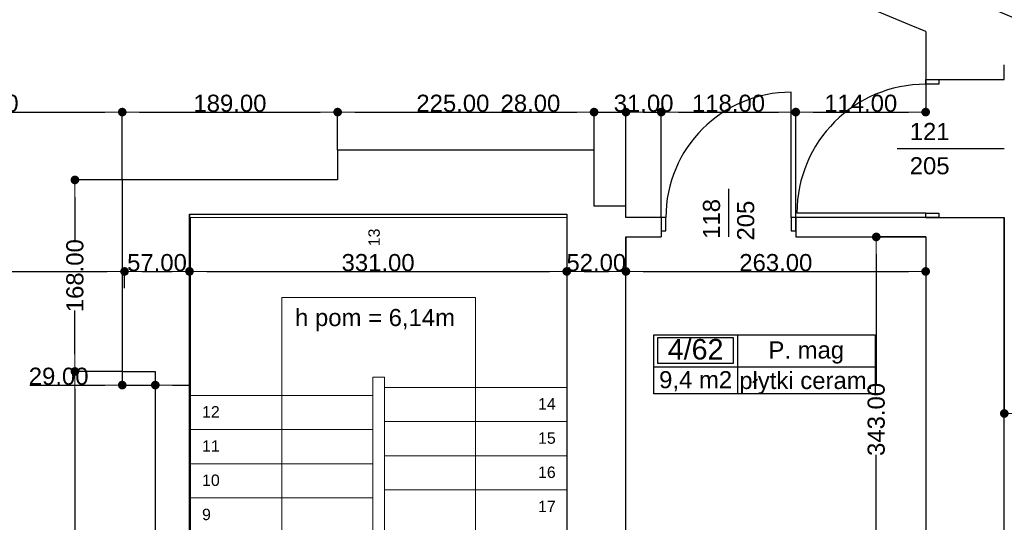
# Model space of a CAD drawing. Header units: millimetres. Extents: x -175445 to -20415, y -559200 to 231527.
# Tile 126 of 256: x -94558 to -85918, y -166574 to -162165. Entities that reach past the tile are written whole.
import ezdxf
from ezdxf.enums import TextEntityAlignment as Align

# ---------------------------------------------------------------- set-up
doc = ezdxf.new("R2010")
doc.units = ezdxf.units.MM
doc.header["$MEASUREMENT"] = 0
for name, color, linetype in [('Drzwi', 7, 'Continuous'), ('Obiekt', 7, 'Continuous'), ('Strefa', 7, 'Continuous'), ('Słup', 7, 'Continuous'), ('Tekst', 7, 'Continuous'), ('Wymiary', 63, 'Continuous'), ('Ściana', 7, 'Continuous')]:
    doc.layers.add(name, color=color, linetype=linetype)
doc.styles.add('Arial', font='txt')
doc.styles.add('Times new roman', font='txt')
doc.dimstyles.new('GENERATED_STYLE__1', dxfattribs={"dimtxt": 150, "dimasz": 152, "dimexe": 0.18, "dimexo": 0, "dimgap": 0.09, "dimtad": 1, "dimtih": 1, "dimtoh": 1, "dimlfac": 0.1, "dimzin": 0, "dimdsep": 46, "dimtxsty": 'Arial', "dimblk": 'ARROWHEAD_11', "dimblk1": 'ARROWHEAD_11', "dimblk2": 'ARROWHEAD_11', "dimcen": 0.09, "dimclrd": 114, "dimclre": 114, "dimclrt": 114, "dimazin": 0, "dimtfac": 1, "dimtdec": 4, "dimtmove": 0, "dimatfit": 3, "dimfxl": 1, "dimtolj": 1, "dimtzin": 0, "dimarcsym": 0})
doc.dimstyles.new('GENERATED_STYLE__2', dxfattribs={"dimtxt": 150, "dimasz": 152, "dimexe": 0.18, "dimexo": 0, "dimgap": 0.09, "dimtad": 1, "dimlfac": 0.1, "dimzin": 0, "dimdsep": 46, "dimtxsty": 'Arial', "dimblk": 'ARROWHEAD_11', "dimblk1": 'ARROWHEAD_11', "dimblk2": 'ARROWHEAD_11', "dimcen": 0.09, "dimclrd": 114, "dimclre": 114, "dimclrt": 114, "dimazin": 0, "dimtfac": 1, "dimtdec": 4, "dimtmove": 0, "dimatfit": 3, "dimfxl": 1, "dimtolj": 1, "dimtzin": 0, "dimarcsym": 0})

# ---------------------------------------------------------------- blocks, each defined once
blk = doc.blocks.new('P. biur._4_62_62', base_point=(-88259.8, 30159))
at = {"layer": 'Strefa'}
for p, q in [((-88993.8, 30441.9), (-87051.6, 30441.9)), ((-88993.8, 29923.3), (-88993.8, 30441.9)), ((-88957.1, 30416), (-88296.5, 30416)), ((-88957.1, 30189.7), (-88957.1, 30416)), ((-88296.5, 30416), (-88296.5, 30189.7)), ((-88259.8, 30441.9), (-88259.8, 29923.3)), ((-87051.6, 30441.9), (-87051.6, 29923.3)), ((-88993.8, 30159), (-87051.6, 30159)), ((-88296.5, 30189.7), (-88957.1, 30189.7)), ((-87051.6, 29923.3), (-88993.8, 29923.3))]:
    blk.add_line(p, q, dxfattribs=at)
at = {"layer": 'Strefa', "style": 'Arial'}
for tag, height, p in [('ROOM_NUMBER', 180, (-88626.8, 30314)), ('ROOM_NAME', 150, (-87655.7, 30307.9)), ('ROOM_CALC_AREA', 150, (-88626.8, 30047)), ('floor_f', 150, (-87655.7, 30039.9))]:
    blk.add_attdef(tag, text='', height=height, dxfattribs=at).set_placement(p, align=Align.MIDDLE_CENTER)
blk = doc.blocks.new('ARROWHEAD_11')
at = {"color": 0, "linetype": 'Continuous', "lineweight": 0}
blk.add_line((0, 0), (-1, 0), dxfattribs=at)
at = {"color": 0, "linetype": 'Continuous', "lineweight": 0, "const_width": 0.25, "flags": 128}
blk.add_lwpolyline([(-0.125, 0, 1), (0.125, 0, 1)], format="xyb", close=True, dxfattribs=at)
blk = doc.blocks.new('*D1230')
at = {"layer": 'Defpoints', "color": 0}
for p in [(-96118, -162285.6), (-93658, -162975.4), (-93658, -163570.6)]:
    blk.add_point(p, dxfattribs=at)
at = {"layer": 'Wymiary', "color": 114, "lineweight": -2}
for p, q in [((-96118, -162285.6), (-96118, -162975.6)), ((-95966, -162975.4), (-93810, -162975.4)), ((-93658, -163570.6), (-93658, -162975.2))]:
    blk.add_line(p, q, dxfattribs=at)
at = {"layer": 'Wymiary', "color": 114, "lineweight": -2, "xscale": 152, "yscale": 152, "zscale": 152, "rotation": 180}
blk.add_blockref('ARROWHEAD_11', (-96118, -162975.4), dxfattribs=at)
at = {"layer": 'Wymiary', "color": 114, "lineweight": -2, "xscale": 152, "yscale": 152, "zscale": 152}
blk.add_blockref('ARROWHEAD_11', (-93658, -162975.4), dxfattribs=at)
at = {"layer": 'Wymiary', "color": 114, "lineweight": 13, "insert": (-94888, -162898.7), "char_height": 150, "attachment_point": 5, "style": 'Arial'}
blk.add_mtext('\\A1;246.00', dxfattribs=at)
blk = doc.blocks.new('*D1231')
at = {"layer": 'Defpoints', "color": 0}
for p in [(-91768, -162975.4), (-91768, -163310.6), (-93658, -163570.6)]:
    blk.add_point(p, dxfattribs=at)
at = {"layer": 'Wymiary', "color": 114, "lineweight": -2}
for p, q in [((-93658, -163570.6), (-93658, -162975.2)), ((-93506, -162975.4), (-91920, -162975.4)), ((-91768, -163310.6), (-91768, -162975.2))]:
    blk.add_line(p, q, dxfattribs=at)
at = {"layer": 'Wymiary', "color": 114, "lineweight": -2, "xscale": 152, "yscale": 152, "zscale": 152, "rotation": 180}
blk.add_blockref('ARROWHEAD_11', (-93658, -162975.4), dxfattribs=at)
at = {"layer": 'Wymiary', "color": 114, "lineweight": -2, "xscale": 152, "yscale": 152, "zscale": 152}
blk.add_blockref('ARROWHEAD_11', (-91768, -162975.4), dxfattribs=at)
at = {"layer": 'Wymiary', "color": 114, "lineweight": 13, "insert": (-92713, -162898.7), "char_height": 150, "attachment_point": 5, "style": 'Arial'}
blk.add_mtext('\\A1;189.00', dxfattribs=at)
blk = doc.blocks.new('*D1232')
at = {"layer": 'Defpoints', "color": 0}
for p in [(-89518, -162975.4), (-91768, -163310.6), (-89518, -163310.6)]:
    blk.add_point(p, dxfattribs=at)
at = {"layer": 'Wymiary', "color": 114, "lineweight": -2}
for p, q in [((-91768, -163310.6), (-91768, -162975.2)), ((-91616, -162975.4), (-89670, -162975.4)), ((-89518, -163310.6), (-89518, -162975.2))]:
    blk.add_line(p, q, dxfattribs=at)
at = {"layer": 'Wymiary', "color": 114, "lineweight": -2, "xscale": 152, "yscale": 152, "zscale": 152, "rotation": 180}
blk.add_blockref('ARROWHEAD_11', (-91768, -162975.4), dxfattribs=at)
at = {"layer": 'Wymiary', "color": 114, "lineweight": -2, "xscale": 152, "yscale": 152, "zscale": 152}
blk.add_blockref('ARROWHEAD_11', (-89518, -162975.4), dxfattribs=at)
at = {"layer": 'Wymiary', "color": 114, "lineweight": 13, "insert": (-90756.8, -162898.7), "char_height": 150, "attachment_point": 5, "style": 'Arial'}
blk.add_mtext('\\A1;225.00', dxfattribs=at)
blk = doc.blocks.new('*D1233')
at = {"layer": 'Defpoints', "color": 0}
for p in [(-89238, -162975.4), (-89518, -163310.6), (-89238, -163800.6)]:
    blk.add_point(p, dxfattribs=at)
at = {"layer": 'Wymiary', "color": 114, "lineweight": -2}
for p, q in [((-90330.3, -162975.4), (-89822, -162975.4)), ((-89822, -162975.4), (-89670, -162975.4)), ((-89518, -163310.6), (-89518, -162975.2)), ((-89518, -162975.4), (-89238, -162975.4)), ((-89238, -163800.6), (-89238, -162975.2)), ((-89086, -162975.4), (-88934, -162975.4))]:
    blk.add_line(p, q, dxfattribs=at)
at = {"layer": 'Wymiary', "color": 114, "lineweight": -2, "xscale": 152, "yscale": 152, "zscale": 152}
blk.add_blockref('ARROWHEAD_11', (-89518, -162975.4), dxfattribs=at)
at = {"layer": 'Wymiary', "color": 114, "lineweight": -2, "xscale": 152, "yscale": 152, "zscale": 152, "rotation": 180}
blk.add_blockref('ARROWHEAD_11', (-89238, -162975.4), dxfattribs=at)
at = {"layer": 'Wymiary', "color": 114, "lineweight": 13, "insert": (-90076.2, -162898.7), "char_height": 150, "attachment_point": 5, "style": 'Arial'}
blk.add_mtext('\\A1;28.00', dxfattribs=at)
blk = doc.blocks.new('*D1234')
at = {"layer": 'Defpoints', "color": 0}
for p in [(-88928, -162975.4), (-89238, -163800.6), (-88928, -163900.6)]:
    blk.add_point(p, dxfattribs=at)
at = {"layer": 'Wymiary', "color": 114, "lineweight": -2}
for p, q in [((-89238, -163800.6), (-89238, -162975.2)), ((-89086, -162975.4), (-89080, -162975.4)), ((-88928, -163900.6), (-88928, -162975.2))]:
    blk.add_line(p, q, dxfattribs=at)
at = {"layer": 'Wymiary', "color": 114, "lineweight": -2, "xscale": 152, "yscale": 152, "zscale": 152, "rotation": 180}
blk.add_blockref('ARROWHEAD_11', (-89238, -162975.4), dxfattribs=at)
at = {"layer": 'Wymiary', "color": 114, "lineweight": -2, "xscale": 152, "yscale": 152, "zscale": 152}
blk.add_blockref('ARROWHEAD_11', (-88928, -162975.4), dxfattribs=at)
at = {"layer": 'Wymiary', "color": 114, "lineweight": 13, "insert": (-89083, -162898.6), "char_height": 150, "attachment_point": 5, "style": 'Arial'}
blk.add_mtext('\\A1;31.00', dxfattribs=at)
blk = doc.blocks.new('*D1235')
at = {"layer": 'Defpoints', "color": 0}
for p in [(-87748, -162975.4), (-88928, -163900.6), (-87748, -163900.6)]:
    blk.add_point(p, dxfattribs=at)
at = {"layer": 'Wymiary', "color": 114, "lineweight": -2}
for p, q in [((-88928, -163900.6), (-88928, -162975.2)), ((-88776, -162975.4), (-87900, -162975.4)), ((-87748, -163900.6), (-87748, -162975.2))]:
    blk.add_line(p, q, dxfattribs=at)
at = {"layer": 'Wymiary', "color": 114, "lineweight": -2, "xscale": 152, "yscale": 152, "zscale": 152, "rotation": 180}
blk.add_blockref('ARROWHEAD_11', (-88928, -162975.4), dxfattribs=at)
at = {"layer": 'Wymiary', "color": 114, "lineweight": -2, "xscale": 152, "yscale": 152, "zscale": 152}
blk.add_blockref('ARROWHEAD_11', (-87748, -162975.4), dxfattribs=at)
at = {"layer": 'Wymiary', "color": 114, "lineweight": 13, "insert": (-88338, -162898.7), "char_height": 150, "attachment_point": 5, "style": 'Arial'}
blk.add_mtext('\\A1;118.00', dxfattribs=at)
blk = doc.blocks.new('*D1236')
at = {"layer": 'Defpoints', "color": 0}
for p in [(-86608, -162268.8), (-86608, -162975.4), (-87748, -163900.6)]:
    blk.add_point(p, dxfattribs=at)
at = {"layer": 'Wymiary', "color": 114, "lineweight": -2}
for p, q in [((-86608, -162268.8), (-86608, -162975.6)), ((-87748, -163900.6), (-87748, -162975.2)), ((-87596, -162975.4), (-86760, -162975.4))]:
    blk.add_line(p, q, dxfattribs=at)
at = {"layer": 'Wymiary', "color": 114, "lineweight": -2, "xscale": 152, "yscale": 152, "zscale": 152, "rotation": 180}
blk.add_blockref('ARROWHEAD_11', (-87748, -162975.4), dxfattribs=at)
at = {"layer": 'Wymiary', "color": 114, "lineweight": -2, "xscale": 152, "yscale": 152, "zscale": 152}
blk.add_blockref('ARROWHEAD_11', (-86608, -162975.4), dxfattribs=at)
at = {"layer": 'Wymiary', "color": 114, "lineweight": 13, "insert": (-87178, -162898.7), "char_height": 150, "attachment_point": 5, "style": 'Arial'}
blk.add_mtext('\\A1;114.00', dxfattribs=at)
blk = doc.blocks.new('*D1390')
at = {"layer": 'Defpoints', "color": 0}
for p in [(-96848, -163900.6), (-93638, -164373.3), (-93638, -164520.7)]:
    blk.add_point(p, dxfattribs=at)
at = {"layer": 'Wymiary', "color": 114, "lineweight": -2}
for p, q in [((-96848, -163900.6), (-96848, -164373.5)), ((-96696, -164373.3), (-93790, -164373.3)), ((-93638, -164520.7), (-93638, -164373.2))]:
    blk.add_line(p, q, dxfattribs=at)
at = {"layer": 'Wymiary', "color": 114, "lineweight": -2, "xscale": 152, "yscale": 152, "zscale": 152, "rotation": 180}
blk.add_blockref('ARROWHEAD_11', (-96848, -164373.3), dxfattribs=at)
at = {"layer": 'Wymiary', "color": 114, "lineweight": -2, "xscale": 152, "yscale": 152, "zscale": 152}
blk.add_blockref('ARROWHEAD_11', (-93638, -164373.3), dxfattribs=at)
at = {"layer": 'Wymiary', "color": 114, "lineweight": 13, "insert": (-95243, -164296.6), "char_height": 150, "attachment_point": 5, "style": 'Arial'}
blk.add_mtext('\\A1;321.00', dxfattribs=at)
blk = doc.blocks.new('*D1391')
at = {"layer": 'Defpoints', "color": 0}
for p in [(-93068, -163870.6), (-93068, -164373.3), (-93638, -164520.7)]:
    blk.add_point(p, dxfattribs=at)
at = {"layer": 'Wymiary', "color": 114, "lineweight": -2}
for p, q in [((-93068, -163870.6), (-93068, -164373.5)), ((-93638, -164520.7), (-93638, -164373.2)), ((-93486, -164373.3), (-93220, -164373.3))]:
    blk.add_line(p, q, dxfattribs=at)
at = {"layer": 'Wymiary', "color": 114, "lineweight": -2, "xscale": 152, "yscale": 152, "zscale": 152, "rotation": 180}
blk.add_blockref('ARROWHEAD_11', (-93638, -164373.3), dxfattribs=at)
at = {"layer": 'Wymiary', "color": 114, "lineweight": -2, "xscale": 152, "yscale": 152, "zscale": 152}
blk.add_blockref('ARROWHEAD_11', (-93068, -164373.3), dxfattribs=at)
at = {"layer": 'Wymiary', "color": 114, "lineweight": 13, "insert": (-93353, -164296.7), "char_height": 150, "attachment_point": 5, "style": 'Arial'}
blk.add_mtext('\\A1;57.00', dxfattribs=at)
blk = doc.blocks.new('*D1392')
at = {"layer": 'Defpoints', "color": 0}
for p in [(-93068, -163870.6), (-89758, -163870.6), (-89758, -164373.3)]:
    blk.add_point(p, dxfattribs=at)
at = {"layer": 'Wymiary', "color": 114, "lineweight": -2}
for p, q in [((-93068, -163870.6), (-93068, -164373.5)), ((-89758, -163870.6), (-89758, -164373.5)), ((-92916, -164373.3), (-89910, -164373.3))]:
    blk.add_line(p, q, dxfattribs=at)
at = {"layer": 'Wymiary', "color": 114, "lineweight": -2, "xscale": 152, "yscale": 152, "zscale": 152, "rotation": 180}
blk.add_blockref('ARROWHEAD_11', (-93068, -164373.3), dxfattribs=at)
at = {"layer": 'Wymiary', "color": 114, "lineweight": -2, "xscale": 152, "yscale": 152, "zscale": 152}
blk.add_blockref('ARROWHEAD_11', (-89758, -164373.3), dxfattribs=at)
at = {"layer": 'Wymiary', "color": 114, "lineweight": 13, "insert": (-91413, -164296.6), "char_height": 150, "attachment_point": 5, "style": 'Arial'}
blk.add_mtext('\\A1;331.00', dxfattribs=at)
blk = doc.blocks.new('*D1393')
at = {"layer": 'Defpoints', "color": 0}
for p in [(-89758, -163870.6), (-89238, -164070.6), (-89238, -164373.3)]:
    blk.add_point(p, dxfattribs=at)
at = {"layer": 'Wymiary', "color": 114, "lineweight": -2}
for p, q in [((-89758, -163870.6), (-89758, -164373.5)), ((-89238, -164070.6), (-89238, -164373.5)), ((-89606, -164373.3), (-89390, -164373.3))]:
    blk.add_line(p, q, dxfattribs=at)
at = {"layer": 'Wymiary', "color": 114, "lineweight": -2, "xscale": 152, "yscale": 152, "zscale": 152, "rotation": 180}
blk.add_blockref('ARROWHEAD_11', (-89758, -164373.3), dxfattribs=at)
at = {"layer": 'Wymiary', "color": 114, "lineweight": -2, "xscale": 152, "yscale": 152, "zscale": 152}
blk.add_blockref('ARROWHEAD_11', (-89238, -164373.3), dxfattribs=at)
at = {"layer": 'Wymiary', "color": 114, "lineweight": 13, "insert": (-89498, -164296.7), "char_height": 150, "attachment_point": 5, "style": 'Arial'}
blk.add_mtext('\\A1;52.00', dxfattribs=at)
blk = doc.blocks.new('*D1394')
at = {"layer": 'Defpoints', "color": 0}
for p in [(-89238, -164070.6), (-86608, -164070.6), (-86608, -164373.3)]:
    blk.add_point(p, dxfattribs=at)
at = {"layer": 'Wymiary', "color": 114, "lineweight": -2}
for p, q in [((-89238, -164070.6), (-89238, -164373.5)), ((-86608, -164070.6), (-86608, -164373.5)), ((-89086, -164373.3), (-86760, -164373.3))]:
    blk.add_line(p, q, dxfattribs=at)
at = {"layer": 'Wymiary', "color": 114, "lineweight": -2, "xscale": 152, "yscale": 152, "zscale": 152, "rotation": 180}
blk.add_blockref('ARROWHEAD_11', (-89238, -164373.3), dxfattribs=at)
at = {"layer": 'Wymiary', "color": 114, "lineweight": -2, "xscale": 152, "yscale": 152, "zscale": 152}
blk.add_blockref('ARROWHEAD_11', (-86608, -164373.3), dxfattribs=at)
at = {"layer": 'Wymiary', "color": 114, "lineweight": 13, "insert": (-87923, -164296.6), "char_height": 150, "attachment_point": 5, "style": 'Arial'}
blk.add_mtext('\\A1;263.00', dxfattribs=at)
blk = doc.blocks.new('*D1396')
at = {"layer": 'Defpoints', "color": 0}
for p in [(-93658, -165250.6), (-93368, -165250.6), (-93368, -165370.3)]:
    blk.add_point(p, dxfattribs=at)
at = {"layer": 'Wymiary', "color": 114, "lineweight": -2}
for p, q in [((-93658, -165250.6), (-93658, -165370.5)), ((-93368, -165250.6), (-93368, -165370.5)), ((-94470.3, -165370.3), (-93962, -165370.3)), ((-93962, -165370.3), (-93810, -165370.3)), ((-93658, -165370.3), (-93368, -165370.3)), ((-93216, -165370.3), (-93064, -165370.3))]:
    blk.add_line(p, q, dxfattribs=at)
at = {"layer": 'Wymiary', "color": 114, "lineweight": -2, "xscale": 152, "yscale": 152, "zscale": 152}
blk.add_blockref('ARROWHEAD_11', (-93658, -165370.3), dxfattribs=at)
at = {"layer": 'Wymiary', "color": 114, "lineweight": -2, "xscale": 152, "yscale": 152, "zscale": 152, "rotation": 180}
blk.add_blockref('ARROWHEAD_11', (-93368, -165370.3), dxfattribs=at)
at = {"layer": 'Wymiary', "color": 114, "lineweight": 13, "insert": (-94216.2, -165293.6), "char_height": 150, "attachment_point": 5, "style": 'Arial'}
blk.add_mtext('\\A1;29.00', dxfattribs=at)
blk = doc.blocks.new('*D1403')
at = {"layer": 'Defpoints', "color": 0}
for p in [(-87041.5, -164070.6), (-86608, -164070.6), (-86608, -167500.6)]:
    blk.add_point(p, dxfattribs=at)
at = {"layer": 'Wymiary', "color": 114, "lineweight": -2}
for p, q in [((-86608, -164070.6), (-87041.7, -164070.6)), ((-87041.5, -164222.6), (-87041.5, -165360.7)), ((-87041.5, -167348.6), (-87041.5, -165982.9)), ((-86608, -167500.6), (-87041.7, -167500.6))]:
    blk.add_line(p, q, dxfattribs=at)
at = {"layer": 'Wymiary', "color": 114, "lineweight": -2, "xscale": 152, "yscale": 152, "zscale": 152}
for p, rotation in [((-87041.5, -164070.6), 90), ((-87041.5, -167500.6), 270)]:
    blk.add_blockref('ARROWHEAD_11', p, dxfattribs=dict(at, rotation=rotation))
at = {"layer": 'Wymiary', "color": 114, "lineweight": 13, "insert": (-87041.5, -165671.8), "char_height": 150, "attachment_point": 5, "rotation": 90, "style": 'Arial'}
blk.add_mtext('\\A1;343.00', dxfattribs=at)
blk = doc.blocks.new('*D1437')
at = {"layer": 'Defpoints', "color": 0}
for p in [(-94073.2, -165250.6), (-93658, -165250.6), (-93368, -169510.6)]:
    blk.add_point(p, dxfattribs=at)
at = {"layer": 'Wymiary', "color": 114, "lineweight": -2}
for p, q in [((-93658, -165250.6), (-94073.4, -165250.6)), ((-94073.2, -165402.6), (-94073.2, -167066.4)), ((-94073.2, -169358.6), (-94073.2, -167694.8)), ((-93368, -169510.6), (-94073.4, -169510.6))]:
    blk.add_line(p, q, dxfattribs=at)
at = {"layer": 'Wymiary', "color": 114, "lineweight": -2, "xscale": 152, "yscale": 152, "zscale": 152}
for p, rotation in [((-94073.2, -165250.6), 90), ((-94073.2, -169510.6), 270)]:
    blk.add_blockref('ARROWHEAD_11', p, dxfattribs=dict(at, rotation=rotation))
at = {"layer": 'Wymiary', "color": 114, "lineweight": 13, "insert": (-94073.2, -167380.6), "char_height": 150, "attachment_point": 5, "rotation": 90, "style": 'Arial'}
blk.add_mtext('\\A1;426.00', dxfattribs=at)
blk = doc.blocks.new('*D1438')
at = {"layer": 'Defpoints', "color": 0}
for p in [(-94073.2, -163570.6), (-93658, -163570.6), (-93658, -165250.6)]:
    blk.add_point(p, dxfattribs=at)
at = {"layer": 'Wymiary', "color": 114, "lineweight": -2}
for p, q in [((-93658, -163570.6), (-94073.4, -163570.6)), ((-94073.2, -163722.6), (-94073.2, -164106.5)), ((-94073.2, -165098.6), (-94073.2, -164714.8)), ((-93658, -165250.6), (-94073.4, -165250.6))]:
    blk.add_line(p, q, dxfattribs=at)
at = {"layer": 'Wymiary', "color": 114, "lineweight": -2, "xscale": 152, "yscale": 152, "zscale": 152}
for p, rotation in [((-94073.2, -163570.6), 90), ((-94073.2, -165250.6), 270)]:
    blk.add_blockref('ARROWHEAD_11', p, dxfattribs=dict(at, rotation=rotation))
at = {"layer": 'Wymiary', "color": 114, "lineweight": 13, "insert": (-94073.2, -164410.6), "char_height": 150, "attachment_point": 5, "rotation": 90, "style": 'Arial'}
blk.add_mtext('\\A1;168.00', dxfattribs=at)
blk = doc.blocks.new('*D1736')
at = {"layer": 'Defpoints', "color": 0}
for p in [(-85918, -163900.6), (-84208, -164360.6), (-84208, -165619.8)]:
    blk.add_point(p, dxfattribs=at)
at = {"layer": 'Wymiary', "color": 114, "lineweight": -2}
for p, q in [((-85918, -163900.6), (-85918, -165620)), ((-84208, -164360.6), (-84208, -165620)), ((-85766, -165619.8), (-84360, -165619.8))]:
    blk.add_line(p, q, dxfattribs=at)
at = {"layer": 'Wymiary', "color": 114, "lineweight": -2, "xscale": 152, "yscale": 152, "zscale": 152, "rotation": 180}
blk.add_blockref('ARROWHEAD_11', (-85918, -165619.8), dxfattribs=at)
at = {"layer": 'Wymiary', "color": 114, "lineweight": -2, "xscale": 152, "yscale": 152, "zscale": 152}
blk.add_blockref('ARROWHEAD_11', (-84208, -165619.8), dxfattribs=at)
at = {"layer": 'Wymiary', "color": 114, "lineweight": 13, "insert": (-85063, -165543.2), "char_height": 150, "attachment_point": 5, "style": 'Arial'}
blk.add_mtext('\\A1;171.00', dxfattribs=at)

msp = doc.modelspace()

# ---------------------------------------------------------------- linework, layer by layer
at = {"layer": 'Drzwi'}
for p, q in [((-86608.019, -162730.636), (-86608.019, -162690.636)), ((-86608.019, -162690.636), (-86493.019, -162690.636)), ((-86608.019, -162690.636), (-86493.019, -162690.636)), ((-86493.019, -162690.636), (-86493.019, -162730.636)), ((-86493.019, -162730.636), (-86608.019, -162730.636)), ((-87788.019, -163900.636), (-87788.019, -162800.636)), ((-88888.019, -163900.636), (-88928.019, -163900.636)), ((-88928.019, -163900.636), (-88928.019, -164015.636)), ((-88928.019, -163900.636), (-88928.019, -164015.636)), ((-88888.019, -164015.636), (-88888.019, -163900.636)), ((-87748.019, -163900.636), (-87788.019, -163900.636)), ((-87788.019, -163900.636), (-87788.019, -164015.636)), ((-87748.019, -164015.636), (-87748.019, -163900.636)), ((-87748.019, -163900.636), (-87748.019, -164015.636)), ((-86608.019, -163860.636), (-87738.019, -163860.636)), ((-86608.019, -163900.636), (-86608.019, -163860.636)), ((-86608.019, -163860.636), (-86493.019, -163860.636)), ((-86493.019, -163900.636), (-86608.019, -163900.636)), ((-86608.019, -163900.636), (-86493.019, -163900.636)), ((-86493.019, -163860.636), (-86493.019, -163900.636)), ((-88928.019, -164015.636), (-88888.019, -164015.636)), ((-87788.019, -164015.636), (-87748.019, -164015.636))]:
    msp.add_line(p, q, dxfattribs=at)
for centre, radius in [((-86608.019, -163860.636), 1130), ((-87788.019, -163900.636), 1100)]:
    msp.add_arc(centre, radius, 90, 180, dxfattribs=at)
at = {"layer": 'Obiekt'}
for p, q in [((-86859.397, -163295.636), (-85918.019, -163295.636)), ((-88338.019, -163649.258), (-88338.019, -164070.636))]:
    msp.add_line(p, q, dxfattribs=at)
at = {"layer": 'Obiekt', "lineweight": 20}
for p, q in [((-93057.975, -167470.675), (-93057.975, -163900.675)), ((-93057.975, -163900.675), (-89757.975, -163900.675)), ((-89757.975, -163900.675), (-89757.975, -168990.675)), ((-92257.975, -167705.675), (-92257.975, -164600.675)), ((-92257.975, -164600.675), (-90557.975, -164600.675)), ((-90557.975, -164600.675), (-90557.975, -168990.675)), ((-91457.975, -167940.675), (-91457.975, -165300.675)), ((-91457.975, -165300.675), (-91357.975, -165300.675)), ((-91357.975, -165300.675), (-91357.975, -168990.675)), ((-89757.975, -165390.675), (-91357.975, -165390.675)), ((-93057.975, -165460.675), (-91457.975, -165460.675)), ((-89757.975, -165690.675), (-91357.975, -165690.675)), ((-93057.975, -165760.675), (-91457.975, -165760.675)), ((-93057.975, -166060.675), (-91457.975, -166060.675)), ((-89757.975, -165990.675), (-91357.975, -165990.675)), ((-89757.975, -166290.675), (-91357.975, -166290.675)), ((-93057.975, -166360.675), (-91457.975, -166360.675))]:
    msp.add_line(p, q, dxfattribs=at)
at = {"layer": 'Słup'}
for p, q in [((-91768.019, -163310.636), (-91768.019, -163570.636)), ((-89518.019, -163310.636), (-91768.019, -163310.636)), ((-89518.019, -163570.636), (-89518.019, -163310.636)), ((-93368.019, -163570.636), (-93658.019, -163570.636)), ((-93658.019, -163570.636), (-93658.019, -163870.636)), ((-89238.019, -163800.636), (-89518.019, -163800.636)), ((-89238.019, -163870.636), (-89238.019, -163800.636)), ((-93658.019, -163870.636), (-93658.019, -165250.636)), ((-93658.019, -165250.636), (-93368.019, -165250.636))]:
    msp.add_line(p, q, dxfattribs=at)
at = {"layer": 'Ściana'}
for p, q in [((-86608.019, -162690.636), (-86493.019, -162690.636)), ((-86493.019, -162690.636), (-85918.019, -162690.636)), ((-88928.019, -163900.636), (-88928.019, -164015.636)), ((-87748.019, -163900.636), (-87748.019, -164015.636)), ((-86608.019, -163900.636), (-86493.019, -163900.636)), ((-86493.019, -163900.636), (-85918.019, -163900.636)), ((-88928.019, -164015.636), (-88928.019, -164070.636)), ((-87748.019, -164015.636), (-87748.019, -164070.636))]:
    msp.add_line(p, q, dxfattribs=at)
at = {"layer": 'Ściana', "flags": 128}
for points in [[(-86608.019, -162268.792), (-86608.019, -162690.636)], [(-85918.019, -162690.636), (-85918.019, -162560.796)], [(-91768.019, -163570.636), (-93368.019, -163570.636)], [(-89518.019, -163800.636), (-89518.019, -163570.636)], [(-93068.019, -169510.636), (-93068.019, -163870.636)], [(-93068.019, -163870.636), (-89757.975, -163870.636)], [(-89757.975, -163870.636), (-89757.975, -168000.636)], [(-89237.975, -163900.636), (-89237.975, -163870.636)], [(-88928.019, -163900.636), (-89237.975, -163900.636)], [(-86608.019, -163900.636), (-87748.019, -163900.636)], [(-85918.019, -167660.636), (-85918.019, -163900.636)], [(-89237.975, -164070.636), (-88928.019, -164070.636)], [(-89237.975, -167660.636), (-89237.975, -164070.636)], [(-87748.019, -164070.636), (-86608.019, -164070.636)], [(-86608.019, -164070.636), (-86608.019, -167500.636)], [(-93368.019, -165250.636), (-93368.019, -169510.636)]]:
    msp.add_lwpolyline(points, dxfattribs=at)
at = {"layer": 'Ściana'}
for centre, radius, start, end in [((-132427.47, -270436.937), 119113.747, 64.91502534, 72.7714615), ((-132427.47, -270436.937), 118773.747, 65.11518084, 72.77143988), ((-140453.307, -280112.852), 130967.865, 57.19530479, 68.83493994), ((-125419.108, -254940.068), 100880.225, 64.27890534, 70.08756238), ((-125419.108, -254940.068), 100470.225, 67.27587549, 70.05916446)]:
    msp.add_arc(centre, radius, start, end, dxfattribs=at)

# ---------------------------------------------------------------- block references
at = {"layer": 'Strefa'}
ref = msp.add_blockref('P. biur._4_62_62', (-88259.804, -165210.915), dxfattribs=at)
ref.add_attrib('ROOM_NAME', 'P. mag', dxfattribs={"color": 7, "height": 150, "style": 'Arial'}).set_placement((-87655.72, -165062.098), align=Align.MIDDLE_CENTER)
ref.add_attrib('ROOM_NUMBER', '4/62', dxfattribs={"color": 7, "height": 180, "style": 'Arial'}).set_placement((-88626.824, -165055.967), align=Align.MIDDLE_CENTER)
ref.add_attrib('ROOM_CALC_AREA', '9,4 m2', dxfattribs={"color": 7, "height": 150, "style": 'Arial'}).set_placement((-88626.824, -165322.969), align=Align.MIDDLE_CENTER)
ref.add_attrib('floor_f', 'płytki ceram.', dxfattribs={"color": 7, "height": 150, "style": 'Arial'}).set_placement((-87655.72, -165330.015), align=Align.MIDDLE_CENTER)

# ---------------------------------------------------------------- texts
at = {"layer": 'Obiekt', "char_height": 150, "attachment_point": 7, "style": 'Arial'}
for s, insert in [('\\A1;{\\fArial|b0|i0|c238|p38;121}', (-86747.845, -163220.636)), ('\\A1;{\\fArial|b0|i0|c238|p38;205}', (-86747.845, -163523.104))]:
    msp.add_mtext(s, dxfattribs=dict(at, insert=insert))
at = {"layer": 'Obiekt', "char_height": 150, "attachment_point": 7, "rotation": 90, "style": 'Arial'}
for s, insert in [('\\A1;{\\fArial|b0|i0|c238|p38;118}', (-88410.55, -164087.21)), ('\\A1;{\\fArial|b0|i0|c238|p38;205}', (-88110.55, -164102.296))]:
    msp.add_mtext(s, dxfattribs=dict(at, insert=insert))
at = {"layer": 'Obiekt', "lineweight": 20, "insert": (-91447.832, -164152.447), "char_height": 100, "attachment_point": 4, "rotation": 90, "style": 'Arial'}
msp.add_mtext('\\A1;{\\fArial|b0|i0|c238|p38;13}', dxfattribs=at)
at = {"layer": 'Obiekt', "lineweight": 20, "char_height": 100, "attachment_point": 4, "style": 'Arial'}
for s, insert in [('\\A1;{\\fArial|b0|i0|c238|p38;14}', (-90009.747, -165534.96)), ('\\A1;{\\fArial|b0|i0|c238|p38;12}', (-92957.975, -165604.96)), ('\\A1;{\\fArial|b0|i0|c238|p38;15}', (-90009.747, -165835.783)), ('\\A1;{\\fArial|b0|i0|c238|p38;11}', (-92957.975, -165904.96)), ('\\A1;{\\fArial|b0|i0|c238|p38;16}', (-90009.747, -166135.783)), ('\\A1;{\\fArial|b0|i0|c238|p38;10}', (-92957.975, -166205.783)), ('\\A1;{\\fArial|b0|i0|c238|p38;17}', (-90009.747, -166434.96)), ('\\A1;{\\fArial|b0|i0|c238|p38;9}', (-92957.975, -166505.783))]:
    msp.add_mtext(s, dxfattribs=dict(at, insert=insert))
at = {"layer": 'Tekst', "insert": (-91439.803, -164702.615), "char_height": 150, "attachment_point": 2, "style": 'Times new roman'}
msp.add_mtext('\\A1;{\\fArial|b0|i0|c0|p38;h pom = 6,14m}', dxfattribs=at)

# ---------------------------------------------------------------- dimensions: what is measured, and where the dimension line sits
at = {"layer": 'Wymiary', "lineweight": 13}
for base, p1, p2, picture, middle in [((-93658.019, -162975.372), (-96118.019, -162285.636), (-93658.019, -163570.636), '*D1230', (-94888.019, -162975.372)), ((-86608.019, -162975.372), (-87748.019, -163900.636), (-86608.019, -162268.792), '*D1236', (-87178.019, -162975.372)), ((-91768.019, -162975.372), (-93658.019, -163570.636), (-91768.019, -163310.636), '*D1231', (-92713.019, -162975.372)), ((-89518.019, -162975.372), (-91768.019, -163310.636), (-89518.019, -163310.636), '*D1232', (-90756.848, -162975.372)), ((-89238.019, -162975.372), (-89518.019, -163310.636), (-89238.019, -163800.636), '*D1233', (-90076.219, -162975.372)), ((-88928.019, -162975.372), (-89238.019, -163800.636), (-88928.019, -163900.636), '*D1234', (-89083.019, -162975.372)), ((-87748.019, -162975.372), (-88928.019, -163900.636), (-87748.019, -163900.636), '*D1235', (-88338.019, -162975.372)), ((-93637.975, -164373.338), (-96848.019, -163900.636), (-93637.975, -164520.675), '*D1390', (-95242.997, -164373.338)), ((-93068.019, -164373.338), (-93637.975, -164520.675), (-93068.019, -163870.636), '*D1391', (-93352.997, -164373.338)), ((-89757.975, -164373.338), (-93068.019, -163870.636), (-89757.975, -163870.636), '*D1392', (-91412.997, -164373.338)), ((-89237.975, -164373.338), (-89757.975, -163870.636), (-89237.975, -164070.636), '*D1393', (-89497.975, -164373.338)), ((-84208.018, -165619.831), (-85918.019, -163900.636), (-84208.018, -164360.636), '*D1736', (-85063.019, -165619.831)), ((-86608.019, -164373.338), (-89237.975, -164070.636), (-86608.019, -164070.636), '*D1394', (-87922.997, -164373.338)), ((-93368.019, -165370.318), (-93658.019, -165250.636), (-93368.019, -165250.636), '*D1396', (-94216.219, -165370.318))]:
    dim = msp.add_linear_dim(base=base, p1=p1, p2=p2, dimstyle='GENERATED_STYLE__1', dxfattribs=at)
    dim.commit()
    dim.dimension.update_dxf_attribs({"geometry": picture, "text_midpoint": middle, "dimtype": 160})
for base, p1, p2, picture, middle in [((-94073.17, -163570.636), (-93658.019, -165250.636), (-93658.019, -163570.636), '*D1438', (-94073.17, -164410.636)), ((-87041.494, -164070.636), (-86608.019, -167500.636), (-86608.019, -164070.636), '*D1403', (-87041.494, -165671.807)), ((-94073.17, -165250.636), (-93368.019, -169510.636), (-93658.019, -165250.636), '*D1437', (-94073.17, -167380.636))]:
    dim = msp.add_linear_dim(base=base, p1=p1, p2=p2, angle=90, dimstyle='GENERATED_STYLE__2', dxfattribs=at)
    dim.commit()
    dim.dimension.update_dxf_attribs({"geometry": picture, "text_midpoint": middle, "dimtype": 160, "text_rotation": 90})

doc.saveas('drawing.dxf')
